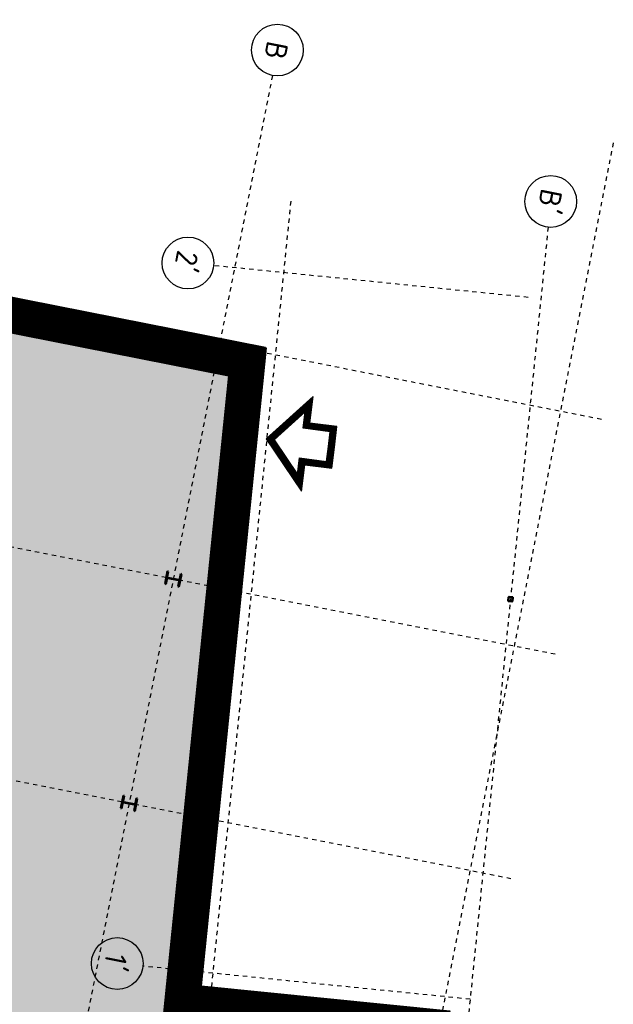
# Model space of a CAD drawing. Header units: centimetres. Extents: x 6595800.1 to 6595847.5, y 5799379.1 to 5799450.9.
# Tile 5 of 5: x 6595831.4 to 6595845.2, y 5799423.3 to 5799446.2. Entities that reach past the tile are written whole.
import ezdxf

# ---------------------------------------------------------------- set-up
doc = ezdxf.new("R2010")
doc.units = ezdxf.units.CM
doc.linetypes.add('Linia osi', pattern=[14, 6, -3, 2, -3])
for name, color, linetype, lineweight in [('A-FLOR', 192, 'Continuous', 25), ('A-WALL', 113, 'Continuous', 25), ('A-WALL-PATT', 111, 'Continuous', 50), ('AR - Proj obiekty', 7, 'Continuous', 25), ('S-COLS', 52, 'Continuous', 25), ('S-GRID', 1, 'Continuous', 20), ('S-GRID-IDEN', 1, 'Continuous', 25)]:
    doc.layers.add(name, color=color, linetype=linetype, lineweight=lineweight)
doc.layers.add('AR - Półcień', color=40, linetype='Continuous', transparency=0.7)
doc.layers.add('AR- OPISY', color=4, linetype='Continuous')
doc.styles.add('GOST Common', font='GOST_Common.ttf', dxfattribs={"height": 499.9999999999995})

# ---------------------------------------------------------------- blocks, each defined once
blk = doc.blocks.new('*U10')
at = {"layer": 'AR- OPISY', "color": 7}
for points in [[(2.611907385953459e-15, 1.83785393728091e-16), (-148.1246196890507, -148.5292649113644), (-59.69650720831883, -142.3070705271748), (-53.37307473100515, -232.1739508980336), (15.99334559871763, -227.2930217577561), (85.3597659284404, -222.4120926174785), (79.03633345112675, -132.5452122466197), (167.4644459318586, -126.3230178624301)], [(1.861580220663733, -26.45626526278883), (-96.24337218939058, -124.829219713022), (-41.14965342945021, -120.9525811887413), (-34.82622095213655, -210.8194615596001), (14.5895278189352, -207.342350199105), (64.00527659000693, -203.8652388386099), (57.68184411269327, -113.9983584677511), (112.7755628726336, -110.1217199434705)]]:
    blk.add_lwpolyline(points, close=True, dxfattribs=at)
at = {"layer": 'AR- OPISY', "color": 7, "const_width": 20}
blk.add_lwpolyline([(0.9307901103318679, -13.22813263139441), (-122.1839959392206, -136.6792423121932), (-50.42308031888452, -131.6298258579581), (-44.09964784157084, -221.4967062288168), (15.29143670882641, -217.3176859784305), (74.68252125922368, -213.1386657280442), (68.35908878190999, -123.2717853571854), (140.1200044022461, -118.2223689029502)], close=True, dxfattribs=at)
blk = doc.blocks.new('hala - roz')
at = {"layer": 'AR - Półcień'}
h = blk.add_hatch(color=256, dxfattribs=at)
h.dxf.hatch_style = 1
h.paths.add_polyline_path([(-19.33387874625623, 2.995757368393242), (-0.869802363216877, -0.643936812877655), (-2.384401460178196, -15.49897802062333), (3.305047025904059, -16.07600459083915), (-3.864055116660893, -52.4446781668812), (-19.75692199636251, -49.31182852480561), (-17.43610676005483, -37.53839161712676), (-26.95424120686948, -35.66214837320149)])
at = {"layer": 'AR - Proj obiekty', "const_width": 0.8}
blk.add_lwpolyline([(-19.64896613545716, 3.465565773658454), (-0.4349011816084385, -0.3219684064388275), (-1.945869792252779, -15.14140215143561), (3.782453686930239, -15.72237144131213), (-3.548967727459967, -52.91448657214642), (-20.22673040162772, -49.62691591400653), (-17.90591516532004, -37.85347900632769), (-27.4240496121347, -35.97723576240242)], close=True, dxfattribs=at)
at = {"layer": 'AR - Proj obiekty'}
for points in [[(-19.96405352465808, 3.935374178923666), (0, 0), (-1.507338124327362, -14.7838262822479), (4.259860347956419, -15.36873829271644), (-3.233880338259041, -53.38429497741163), (-20.69653880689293, -49.94200330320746), (-18.37572357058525, -38.16856639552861), (-27.89385801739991, -36.29232315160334)], [(-19.33387874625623, 2.995757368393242), (-0.869802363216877, -0.643936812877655), (-2.384401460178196, -15.49897802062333), (3.305047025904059, -16.07600459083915), (-3.864055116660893, -52.4446781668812), (-19.75692199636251, -49.31182852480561), (-17.43610676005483, -37.53839161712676), (-26.95424120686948, -35.66214837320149)]]:
    blk.add_lwpolyline(points, close=True, dxfattribs=at)
at = {"layer": 'AR- OPISY', "xscale": 0.006999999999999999, "yscale": 0.006999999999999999, "zscale": 0.006999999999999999, "rotation": 78.84865467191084}
blk.add_blockref('*U10', (0.0006644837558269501, -2.105767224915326), dxfattribs=at)
blk = doc.blocks.new('Słup HE-A - HEA340-2006486-Parter Kopia 1')
at = {"layer": 'S-COLS', "lineweight": 20}
h = blk.add_hatch(dxfattribs=at)
h.set_pattern_fill('FP_22', color=256, style=0, pattern_type=2)
h.set_pattern_definition([(45, (12677.36, -1436.11), (-251.4471713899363, 251.4471713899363), []), (45, (12677.36, -1055.11), (-251.4471713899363, 251.4471713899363), [])])
h.paths.add_polyline_path([(149.9999999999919, -164.9999999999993), (149.9999999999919, -148.4999999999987), (31.74999999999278, -148.5000000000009), (18.24999999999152, -144.8826859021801), (8.36731409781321, -134.9999999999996), (4.749999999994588, -121.5000000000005), (4.749999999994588, 121.5000000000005), (8.36731409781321, 134.9999999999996), (18.24999999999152, 144.8826859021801), (31.74999999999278, 148.5000000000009), (149.9999999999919, 148.5000000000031), (149.9999999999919, 165.0000000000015), (-150.0000000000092, 165.0000000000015), (-150.0000000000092, 148.5000000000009), (-31.75000000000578, 148.5000000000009), (-18.25000000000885, 144.8826859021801), (-8.367314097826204, 135.0000000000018), (-4.750000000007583, 121.5000000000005), (-4.750000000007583, -121.5000000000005), (-8.367314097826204, -134.9999999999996), (-18.25000000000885, -144.8826859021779), (-31.75000000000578, -148.5000000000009), (-150.0000000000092, -148.5000000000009), (-150.0000000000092, -164.9999999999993)], flags=0)
at = {"layer": 'S-COLS', "lineweight": 50}
for p, q in [((149.9999999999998, 165), (-150.0000000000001, 165)), ((-150.0000000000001, 165), (-150.0000000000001, 148.5)), ((-150.0000000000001, 148.5), (-31.7500000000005, 148.5)), ((-4.750000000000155, 121.5), (-4.750000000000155, -121.4999999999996)), ((4.749999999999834, -121.4999999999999), (4.749999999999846, 121.4999999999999)), ((31.74999999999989, 148.5), (149.9999999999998, 148.5)), ((149.9999999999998, 148.5), (149.9999999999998, 165)), ((-31.75000000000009, -148.4999999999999), (-150.0000000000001, -148.4999999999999)), ((-150.0000000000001, -148.4999999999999), (-150.0000000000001, -164.9999999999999)), ((-150.0000000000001, -164.9999999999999), (149.9999999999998, -164.9999999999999)), ((149.9999999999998, -148.4999999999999), (31.75000000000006, -148.4999999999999)), ((149.9999999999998, -164.9999999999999), (149.9999999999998, -148.4999999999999))]:
    blk.add_line(p, q, dxfattribs=at)
for centre, radius, start, end in [((-31.75000000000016, 121.5), 27.00000000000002, 3.116943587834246e-13, 90.00000000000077), ((31.74999999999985, 121.5), 26.99999999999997, 90.00000000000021, 180.0000000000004), ((-31.75000000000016, -121.4999999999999), 26.99999999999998, 270.0000000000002, 8.333053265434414e-13), ((31.74999999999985, -121.4999999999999), 27.00000000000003, 180.0000000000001, 270.0000000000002)]:
    blk.add_arc(centre, radius, start, end, dxfattribs=at)
blk = doc.blocks.new('Słup HE-A - HEA200-2006487-Parter Kopia 1')
at = {"layer": 'S-COLS', "lineweight": 20}
h = blk.add_hatch(dxfattribs=at)
h.set_pattern_fill('FP_26', color=256, style=0, pattern_type=2)
h.set_pattern_definition([(45, (23429.182, -1436.11), (-251.4471713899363, 251.4471713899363), []), (45, (23429.182, -1055.11), (-251.4471713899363, 251.4471713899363), [])])
h.paths.add_polyline_path([(99.99999999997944, -95.00000000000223), (99.99999999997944, -85.00000000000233), (21.24999999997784, -85.00000000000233), (8.522077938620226, -79.7279220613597), (3.249999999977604, -66.99999999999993), (3.249999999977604, 66.99999999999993), (8.522077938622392, 79.72792206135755), (21.24999999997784, 85.00000000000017), (99.99999999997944, 85.00000000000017), (99.99999999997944, 94.9999999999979), (-100.0000000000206, 95.00000000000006), (-100.0000000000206, 85.00000000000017), (-21.25000000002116, 85.00000000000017), (-8.522077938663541, 79.72792206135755), (-3.250000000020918, 66.99999999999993), (-3.250000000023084, -66.99999999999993), (-8.522077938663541, -79.7279220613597), (-21.25000000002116, -85.00000000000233), (-100.0000000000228, -85.00000000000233), (-100.0000000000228, -95.00000000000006)], flags=0)
at = {"layer": 'S-COLS', "lineweight": 50}
for p, q in [((99.99999999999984, 95.00000000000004), (-100.0000000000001, 95.00000000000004)), ((-100.0000000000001, 95.00000000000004), (-100.0000000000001, 85.00000000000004)), ((-100.0000000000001, 85.00000000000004), (-21.2500000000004, 85.00000000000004)), ((-3.250000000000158, 67.00000000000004), (-3.250000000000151, -66.99999999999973)), ((3.249999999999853, -66.99999999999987), (3.249999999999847, 66.99999999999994)), ((21.24999999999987, 85.00000000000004), (99.99999999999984, 85.00000000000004)), ((99.99999999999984, 85.00000000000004), (99.99999999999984, 95.00000000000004)), ((-21.25000000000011, -84.99999999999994), (-100.0000000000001, -84.99999999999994)), ((-100.0000000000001, -84.99999999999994), (-100.0000000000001, -94.99999999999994)), ((-100.0000000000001, -94.99999999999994), (99.99999999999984, -94.99999999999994)), ((99.99999999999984, -84.99999999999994), (21.24999999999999, -84.99999999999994)), ((99.99999999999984, -94.99999999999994), (99.99999999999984, -84.99999999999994))]:
    blk.add_line(p, q, dxfattribs=at)
for centre, radius, start, end in [((-21.25000000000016, 67.00000000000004), 18.00000000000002, 3.434999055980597e-13, 90.00000000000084), ((21.24999999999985, 67.00000000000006), 17.99999999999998, 90.00000000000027, 180.0000000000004), ((-21.25000000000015, -66.99999999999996), 17.99999999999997, 270.0000000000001, 7.824164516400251e-13), ((21.24999999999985, -66.99999999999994), 18.00000000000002, 180.0000000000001, 270.0000000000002)]:
    blk.add_arc(centre, radius, start, end, dxfattribs=at)
blk = doc.blocks.new('Cienkościenne - Ceowniki - Słup - C100x50x3-1999367-Parter Kopia 1')
at = {"layer": 'S-COLS', "lineweight": 20}
h = blk.add_hatch(dxfattribs=at)
h.set_pattern_fill('FP_36', color=256, style=0, pattern_type=2)
h.set_pattern_definition([(225, (-23429.182, 1589.813), (251.4471713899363, -251.4471713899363), []), (225, (-23429.182, 1208.813), (251.4471713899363, -251.4471713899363), [])])
h.paths.add_polyline_path([(98.80000000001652, 50.00000000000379), (98.80000000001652, 2.775000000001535), (100.0000000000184, 2.775000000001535), (100.0000000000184, 50.00000000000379)], flags=0)
h.paths.add_polyline_path([(1.200000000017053, 50.00000000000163), (1.732587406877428e-11, 50.00000000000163), (1.732587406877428e-11, 2.774999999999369), (1.200000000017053, 2.774999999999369)], flags=0)
h.paths.add_polyline_path([(2.775000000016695, 1.199999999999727), (2.775000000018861, 0), (97.22500000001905, 2.165734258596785e-12), (97.22500000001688, 1.200000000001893)], flags=0)
at = {"layer": 'S-COLS', "lineweight": 50}
for p, q in [((1.199999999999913, 50.00000000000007), (-8.459899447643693e-14, 50.00000000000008)), ((-8.459899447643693e-14, 50.00000000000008), (-1.491057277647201e-13, 2.775000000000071)), ((1.199999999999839, 2.775000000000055), (1.199999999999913, 50.00000000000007)), ((97.2249999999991, 1.199999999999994), (2.77499999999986, 1.200000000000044)), ((2.774999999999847, 4.758693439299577e-14), (97.22499999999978, -8.777145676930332e-14)), ((99.99999999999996, 50.00000000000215), (98.79999999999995, 50.00000000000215)), ((98.79999999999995, 50.00000000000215), (98.79999999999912, 2.775000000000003)), ((99.99999999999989, 2.774999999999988), (99.99999999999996, 50.00000000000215))]:
    blk.add_line(p, q, dxfattribs=at)
for centre, radius, start, end in [((2.774999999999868, 2.775000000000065), 2.77500000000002, 179.9999999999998, 269.9999999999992), ((2.774999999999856, 2.775000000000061), 1.575000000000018, 180.0000000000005, 269.9999999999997), ((97.2249999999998, 2.77500000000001), 2.775000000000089, 269.9999999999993, 359.9999999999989), ((97.2249999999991, 2.77500000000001), 1.575000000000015, 269.9999999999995, 359.9999999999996)]:
    blk.add_arc(centre, radius, start, end, dxfattribs=at)
blk = doc.blocks.new('Słup IPE - IPE240-2016998-Parter Kopia 1')
at = {"layer": 'S-COLS', "lineweight": 20}
h = blk.add_hatch(dxfattribs=at)
h.set_pattern_fill('FP_37', color=256, style=0, pattern_type=2)
h.set_pattern_definition([(315, (3263.89, -23409.182), (251.4471713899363, 251.4471713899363), []), (315, (3644.89, -23409.182), (251.4471713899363, 251.4471713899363), [])])
h.paths.add_polyline_path([(-60.00000000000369, 110.2000000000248), (-18.10000000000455, 110.2000000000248), (-7.49339828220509, 105.8066017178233), (-3.100000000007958, 95.20000000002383), (-3.100000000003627, -95.19999999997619), (-7.493398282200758, -105.8066017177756), (-18.10000000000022, -110.1999999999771), (-59.99999999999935, -110.1999999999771), (-59.99999999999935, -119.999999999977), (59.99999999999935, -119.999999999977), (59.99999999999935, -110.1999999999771), (18.10000000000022, -110.1999999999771), (7.493398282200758, -105.8066017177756), (3.099999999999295, -95.19999999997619), (3.099999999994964, 95.20000000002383), (7.493398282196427, 105.8066017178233), (18.09999999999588, 110.2000000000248), (59.99999999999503, 110.2000000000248), (59.99999999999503, 120.0000000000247), (-60.00000000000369, 120.0000000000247)], flags=0)
at = {"layer": 'S-COLS', "lineweight": 50}
for p, q in [((59.99999999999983, 120), (-60.00000000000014, 120)), ((-60.00000000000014, 120), (-60.00000000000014, 110.2)), ((-60.00000000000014, 110.2), (-18.10000000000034, 110.2)), ((-3.10000000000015, 95.19999999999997), (-3.100000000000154, -95.1999999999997)), ((3.099999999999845, -95.2), (3.099999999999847, 95.1999999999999)), ((18.09999999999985, 110.2), (59.99999999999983, 110.2)), ((59.99999999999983, 110.2), (59.99999999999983, 120)), ((-18.10000000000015, -110.1999999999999), (-60.00000000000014, -110.1999999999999)), ((-60.00000000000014, -110.1999999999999), (-60.00000000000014, -119.9999999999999)), ((-60.00000000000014, -119.9999999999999), (59.99999999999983, -119.9999999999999)), ((59.99999999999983, -110.1999999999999), (18.09999999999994, -110.1999999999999)), ((59.99999999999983, -119.9999999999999), (59.99999999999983, -110.1999999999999))]:
    blk.add_line(p, q, dxfattribs=at)
for centre, radius, start, end in [((-18.10000000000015, 95.2), 15.00000000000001, 2.671665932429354e-13, 90.00000000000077), ((18.09999999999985, 95.20000000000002), 14.99999999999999, 90.00000000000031, 180.0000000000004), ((-18.10000000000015, -95.19999999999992), 14.99999999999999, 269.9999999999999, 9.032775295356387e-13), ((18.09999999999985, -95.1999999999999), 15, 180.0000000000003, 270)]:
    blk.add_arc(centre, radius, start, end, dxfattribs=at)
blk = doc.blocks.new('STAL RK - Ksztaltowniki zamkniete kwadratowe_Słup - RK100x3-2013962-Parter Kopia 1')
at = {"layer": 'S-COLS', "lineweight": 20}
h = blk.add_hatch(dxfattribs=at)
h.set_pattern_fill('FP_43', color=256, style=0, pattern_type=2)
h.set_pattern_definition([(39.62199999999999, (18085.346, -10945.575), (-226.77316038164, 273.9074546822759), []), (39.62199999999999, (18121.058, -10566.253), (-226.77316038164, 273.9074546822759), [])])
h.paths.add_polyline_path([(-44.00000000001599, -49.99999999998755), (43.99999999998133, -49.99999999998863), (48.24264068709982, -48.2426406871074), (49.99999999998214, -43.99999999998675), (49.99999999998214, 44.00000000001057), (48.24264068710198, 48.24264068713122), (43.99999999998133, 50.00000000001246), (-44.00000000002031, 50.00000000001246), (-48.2426406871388, 48.2426406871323), (-50.00000000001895, 44.00000000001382), (-50.00000000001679, -43.99999999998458), (-48.24264068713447, -48.24264068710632)], flags=0)
h.paths.add_polyline_path([(-44.00000000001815, -46.99999999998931), (-46.12132034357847, -46.12132034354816), (-47.00000000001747, -43.99999999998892), (-46.12132034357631, 46.12132034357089), (-44.00000000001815, 47.00000000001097), (46.12132034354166, 46.12132034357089), (46.99999999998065, 44.00000000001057), (46.12132034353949, -46.12132034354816), (43.99999999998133, -46.99999999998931)], flags=0)
at = {"layer": 'S-COLS', "lineweight": 50}
for p, q in [((-49.99999999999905, 44.00000000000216), (-49.99999999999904, -43.99999999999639)), ((-46.99999999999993, -44.00000000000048), (-46.99999999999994, 44.00000000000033)), ((43.99999999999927, 50.00000000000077), (-44.00000000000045, 50.00000000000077)), ((-44.00000000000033, 46.99999999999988), (43.99999999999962, 46.99999999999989)), ((46.99999999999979, 43.99999999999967), (46.99999999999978, -44.00000000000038)), ((50.00000000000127, -43.99999999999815), (50.00000000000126, 43.99999999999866)), ((43.99999999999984, -47.00000000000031), (-44.00000000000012, -47.00000000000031)), ((-43.99999999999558, -49.99999999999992), (43.9999999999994, -49.99999999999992))]:
    blk.add_line(p, q, dxfattribs=at)
for centre, radius, start, end in [((-44.00000000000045, 44.00000000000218), 5.999999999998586, 90, 179.9999999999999), ((-44.00000000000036, 44.00000000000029), 2.999999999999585, 89.99999999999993, 179.9999999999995), ((43.99999999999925, 43.99999999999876), 6.000000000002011, 359.9999999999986, 89.99999999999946), ((43.99999999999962, 43.99999999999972), 3.000000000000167, 359.9999999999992, 89.99999999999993), ((-43.99999999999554, -43.99999999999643), 6.0000000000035, 179.9999999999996, 269.9999999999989), ((-44.00000000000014, -44.0000000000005), 2.999999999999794, 180, 269.9999999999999), ((43.9999999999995, -43.99999999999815), 6.000000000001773, 269.9999999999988, 359.9999999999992), ((43.99999999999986, -44.00000000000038), 2.999999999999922, 269.9999999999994, 1.335832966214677e-13)]:
    blk.add_arc(centre, radius, start, end, dxfattribs=at)
blk = doc.blocks.new('Siatka - Oś 6mm-1781598-Parter Kopia 1')
at = {"layer": 'S-GRID-IDEN'}
blk.add_circle((-2.960785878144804e-06, -0.009920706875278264), 6.000000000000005, dxfattribs=at)
blk = doc.blocks.new('A$C1f6c32b8')
at = {"layer": 'A-WALL-PATT', "lineweight": 20}
h = blk.add_hatch(dxfattribs=at)
h.set_pattern_fill('FP_6', color=256, style=0, pattern_type=2)
h.set_pattern_definition([(45, (-5275.242982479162, 8911.764920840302), (-141.4213562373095, 141.4213562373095), []), (135, (-5275.242982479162, 8911.764920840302), (-141.4213562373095, -141.4213562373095), [])])
h.paths.add_polyline_path([(-28814.42484700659, -8813.422331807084), (-28814.42484700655, 11401.58533289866), (-28914.42484700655, 11401.58533289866), (-28914.42484700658, -8813.422331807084)], flags=0)
at = {"layer": 'S-COLS', "lineweight": 20}
h = blk.add_hatch(dxfattribs=at)
h.set_pattern_fill('FP_21', color=256, style=0, pattern_type=2)
h.set_pattern_definition([(45, (-5275.242982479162, 8911.764920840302), (-251.4471713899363, 251.4471713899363), []), (45, (-5275.242982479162, 9292.764920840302), (-251.4471713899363, 251.4471713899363), [])])
h.paths.add_polyline_path([(-23102.60254748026, 10182.8751101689), (-23102.60254748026, 10199.3751101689), (-23220.85254748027, 10199.3751101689), (-23234.35254748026, 10202.99242426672), (-23244.23523338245, 10212.8751101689), (-23247.85254748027, 10226.3751101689), (-23247.85254748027, 10469.3751101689), (-23244.23523338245, 10482.8751101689), (-23234.35254748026, 10492.75779607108), (-23220.85254748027, 10496.3751101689), (-23102.60254748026, 10496.3751101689), (-23102.60254748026, 10512.8751101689), (-23402.60254748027, 10512.8751101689), (-23402.60254748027, 10496.3751101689), (-23284.35254748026, 10496.3751101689), (-23270.85254748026, 10492.75779607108), (-23260.96986157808, 10482.8751101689), (-23257.35254748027, 10469.3751101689), (-23257.35254748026, 10226.3751101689), (-23260.96986157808, 10212.8751101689), (-23270.85254748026, 10202.99242426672), (-23284.35254748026, 10199.3751101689), (-23402.60254748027, 10199.3751101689), (-23402.60254748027, 10182.8751101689)], flags=0)
at = {"layer": 'A-FLOR'}
for p, q in [((-14153.40587489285, 12792.24445561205), (-28674.42484700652, 11425.12265768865)), ((-14155.74923267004, 12817.13466129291), (-14153.40587489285, 12792.24445561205)), ((-28674.42484700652, 11425.12265768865), (-28674.42484700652, 11356.07161825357))]:
    blk.add_line(p, q, dxfattribs=at)
at = {"layer": 'A-WALL', "lineweight": 50}
for p, q in [((-28804.42484700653, 11401.58533289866), (-28924.42484700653, 11401.58533289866)), ((-28924.42484700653, 11401.58533289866), (-28924.42484700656, -8923.422331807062)), ((-28804.42484700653, 10498.80266819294), (-28804.42484700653, 11401.58533289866)), ((-28804.42484700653, 10442.87511016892), (-28804.42484700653, 10451.57766819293)), ((-28804.42484700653, 10262.87511016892), (-28804.42484700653, 10432.87511016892)), ((-28804.42484700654, 5707.875110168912), (-28804.42484700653, 10252.87511016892))]:
    blk.add_line(p, q, dxfattribs=at)
at = {"layer": 'A-WALL', "lineweight": 20}
for p, q in [((-28914.42484700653, 11401.58533289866), (-28914.42484700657, -8913.422331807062)), ((-28814.42484700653, 11401.58533289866), (-28814.42484700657, -8813.422331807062))]:
    blk.add_line(p, q, dxfattribs=at)
at = {"layer": 'A-WALL'}
for p, q in [((-28804.42484700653, 11356.07161825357), (-28674.42484700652, 11356.07161825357)), ((-28674.42484700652, 11356.07161825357), (-28674.42484700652, 10442.87511016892)), ((-28674.42484700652, 10432.87511016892), (-28674.42484700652, 10262.87511016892)), ((-28674.42484700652, 10252.87511016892), (-28674.42484700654, 5650.975110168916))]:
    blk.add_line(p, q, dxfattribs=at)
at = {"layer": 'S-COLS', "lineweight": 50}
for p, q in [((-23102.60254748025, 10512.8751101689), (-23402.60254748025, 10512.8751101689)), ((-23402.60254748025, 10512.8751101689), (-23402.60254748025, 10496.3751101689)), ((-23102.60254748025, 10496.3751101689), (-23102.60254748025, 10512.8751101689)), ((-23402.60254748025, 10496.3751101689), (-23284.35254748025, 10496.3751101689)), ((-23257.35254748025, 10469.3751101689), (-23257.35254748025, 10226.3751101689)), ((-23247.85254748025, 10226.3751101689), (-23247.85254748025, 10469.3751101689)), ((-23220.85254748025, 10496.3751101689), (-23102.60254748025, 10496.3751101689)), ((-23284.35254748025, 10199.3751101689), (-23402.60254748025, 10199.3751101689)), ((-23402.60254748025, 10199.3751101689), (-23402.60254748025, 10182.8751101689)), ((-23402.60254748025, 10182.8751101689), (-23102.60254748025, 10182.8751101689)), ((-23102.60254748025, 10199.3751101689), (-23220.85254748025, 10199.3751101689)), ((-23102.60254748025, 10182.8751101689), (-23102.60254748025, 10199.3751101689))]:
    blk.add_line(p, q, dxfattribs=at)
for centre, radius, start, end in [((-23284.35254748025, 10469.3751101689), 27.00000000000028, 0, 90), ((-23220.85254748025, 10469.3751101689), 27.00000000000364, 90, 180), ((-23284.35254748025, 10226.3751101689), 27.00000000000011, 270, 0), ((-23220.85254748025, 10226.3751101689), 27.00000000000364, 180, 270)]:
    blk.add_arc(centre, radius, start, end, dxfattribs=at)
at = {"layer": 'S-GRID', "linetype": 'Linia osi', "lineweight": 25}
for p, q in [((-32932.81426522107, 17301.84245142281), (-12625.32222591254, 19213.74890377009)), ((-28802.60254748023, 19376.92304388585), (-28802.60254748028, -13499.8963185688)), ((-23252.60254748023, 19376.92304388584), (-23252.60254748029, -13499.89631856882)), ((-17952.60254748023, 19376.92304388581), (-17952.60254748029, -13499.89631856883)), ((-15027.96344182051, 18987.5454299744), (-14312.90517036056, 11392.4875559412)), ((-35146.24653506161, 18407.87511016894), (28633.79804631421, 18407.87511016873)), ((-31248.11439881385, 17160.4380860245), (-30561.05374513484, 9862.759510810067)), ((-32370.41424862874, 11328.25841657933), (-12062.92220932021, 13240.16486892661)), ((-35146.24653506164, 10347.87511016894), (28633.79804631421, 10347.87511016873))]:
    blk.add_line(p, q, dxfattribs=at)
at = {"layer": 'S-COLS'}
for name, p, rotation in [('STAL RK - Ksztaltowniki zamkniete kwadratowe_Słup - RK100x3-2013962-Parter Kopia 1', (-24306.93064261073, 18113.95073753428), 5.378419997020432), ('Cienkościenne - Ceowniki - Słup - C100x50x3-1999367-Parter Kopia 1', (-28704.42484700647, 10501.57766819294), 180), ('Słup IPE - IPE240-2016998-Parter Kopia 1', (-28684.42484700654, 5647.875110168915), 89.9999999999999)]:
    blk.add_blockref(name, p, dxfattribs=dict(at, rotation=rotation))
for name, p in [('Słup HE-A - HEA340-2006486-Parter Kopia 1', (-17952.60254748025, 10347.87511016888)), ('Słup HE-A - HEA200-2006487-Parter Kopia 1', (-28704.42484700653, 10347.87511016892))]:
    blk.add_blockref(name, p, dxfattribs=at)
at = {"layer": 'S-GRID-IDEN', "xscale": 99.99999999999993, "yscale": 99.99999999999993, "zscale": 99.99999999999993}
for p, rotation in [((-33530.17266870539, 17245.60244976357), 275.3784199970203), ((-14256.66516870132, 10795.12915245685), 185.3784199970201), ((-35746.24653506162, 10347.87511016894), 269.9999999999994), ((-30504.81374347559, 9265.401107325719), 185.3784199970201)]:
    blk.add_blockref('Siatka - Oś 6mm-1781598-Parter Kopia 1', p, dxfattribs=dict(at, rotation=rotation))
at = {"layer": 'S-GRID-IDEN', "lineweight": 20, "char_height": 499.9999999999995, "attachment_point": 1, "style": 'GOST Common'}
for s, insert, width in [("B'", (-33807.31860567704, 17472.23940732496), 713.5018749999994), ("1'", (-14473.76779447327, 10996.51467276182), 529.1137499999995), ('\\fGOST Common|b0|i0|c238|p34|;B', (-35933.57210484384, 10572.53798668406), 497.0462499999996), ("2'", (-30771.91636924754, 9466.786627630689), 649.3668749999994)]:
    blk.add_mtext(s, dxfattribs=dict(at, insert=insert, width=width))

msp = doc.modelspace()

# ---------------------------------------------------------------- block references
at = {"xscale": 0.0009999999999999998, "yscale": 0.0009999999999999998, "zscale": 0.0009999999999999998, "rotation": 258.8486546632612}
msp.add_blockref('A$C1f6c32b8', (6595820.324209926, 5799412.393074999), dxfattribs=at)
at = {"layer": 'AR- OPISY'}
msp.add_blockref('hala - roz', (6595837.127338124, 5799438.561826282), dxfattribs=at)

doc.saveas('drawing.dxf')
